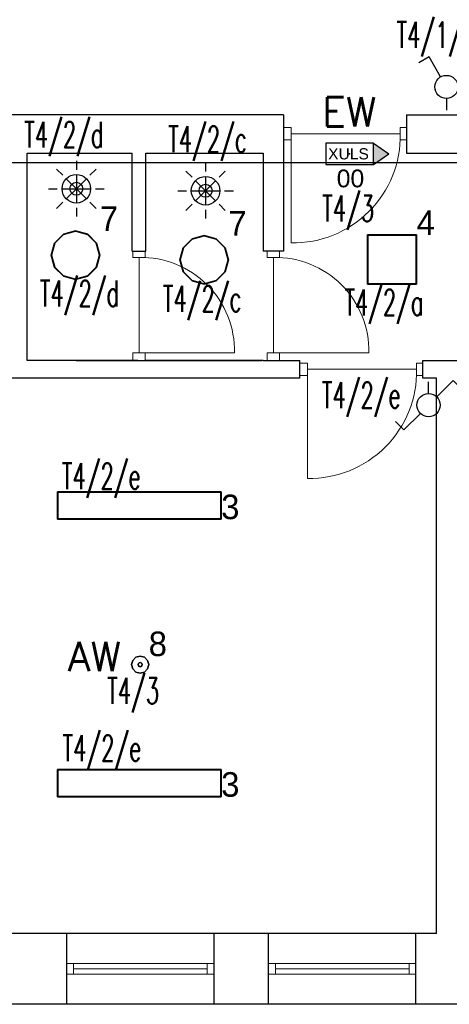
# Model space of a CAD drawing. Header units: millimetres. Extents: x 2260 to 32334, y -33324 to 11762.
# Tile 65 of 79: x 14912 to 15226, y 6196 to 6918. Entities that reach past the tile are written whole.
import ezdxf
from ezdxf.enums import TextEntityAlignment as Align

# ---------------------------------------------------------------- set-up
doc = ezdxf.new("R2010")
doc.units = ezdxf.units.MM
for name, color, linetype in [('_HYBRYD_EW_AT', 1, 'Continuous'), ('DLX_BLD0_LUM', 142, 'Continuous'), ('DLX_BLD0_LUMKEY_IDX', 142, 'Continuous'), ('DLX_BLD1_LUM', 142, 'Continuous'), ('DLX_BLD1_LUMKEY_IDX', 142, 'Continuous'), ('E_gniazda wtyczkowe i siła', 1, 'Continuous'), ('EL_OS_Adres_Opraw', 7, 'Continuous'), ('EL_OSPRZĘT OŚW.', 142, 'Continuous')]:
    doc.layers.add(name, color=color, linetype=linetype)
doc.layers.add('stolarka', color=3, linetype='Continuous', lineweight=9)
doc.layers.add('ściany nośne', color=1, linetype='Continuous', lineweight=25)
doc.styles.add('ADESK1', font='romans', dxfattribs={"oblique": 15})
doc.styles.add('KO', font='simplex.shx')
doc.styles.get("Standard").update_dxf_attribs({"font": 'arial.ttf'})
doc.styles.add('TableTextStyle', font='txt')

# ---------------------------------------------------------------- blocks, each defined once
blk = doc.blocks.new('lacznik schodowy')
at = {"layer": 'EL_OSPRZĘT OŚW.'}
for p, q in [((-350.3, 180.3), (-289.2, 241.4)), ((-230.1, 60.1), (-350.3, 180.3)), ((-85, 0), (0, 0)), ((-109.9, -60.1), (10.3, -180.3)), ((10.3, -180.3), (-50.8, -241.4))]:
    blk.add_line(p, q, dxfattribs=at)
blk.add_circle((-170, 0), 85, dxfattribs=at)
blk = doc.blocks.new('PIR czujka 360')
at = {"layer": 'DLX_BLD0_LUM', "lineweight": -3}
for p, q in [((321553.3, -700568.2), (321553.3, -700632.1)), ((321454.3, -700673.1), (321409, -700627.9)), ((321553.3, -700667.6), (321553.3, -700876.7)), ((321652.2, -700673.1), (321697.5, -700627.9)), ((321553.3, -700772.1), (321479.3, -700698.2)), ((321553.3, -700772.1), (321627.2, -700698.2)), ((321349.3, -700772.1), (321413.3, -700772.1)), ((321448.7, -700772.1), (321657.8, -700772.1)), ((321553.3, -700772.1), (321479.3, -700846.1)), ((321553.3, -700772.1), (321627.2, -700846.1)), ((321693.2, -700772.1), (321757.2, -700772.1)), ((321454.3, -700871.1), (321409, -700916.3)), ((321553.3, -700912.1), (321553.3, -700976.1)), ((321652.2, -700871.1), (321697.5, -700916.3))]:
    blk.add_line(p, q, dxfattribs=at)
for radius in [104.6, 47.7]:
    blk.add_circle((321553.3, -700772.1), radius, dxfattribs=at)
blk = doc.blocks.new('XULS_AT')
at = {"layer": '_HYBRYD_EW_AT'}
h = blk.add_hatch(color=256, dxfattribs=at)
h.dxf.hatch_style = 1
h.paths.add_polyline_path([(-174.5, -77.5), (-174.5, 77.5), (175.5, 77.5), (175.5, 77.5), (288.4, 0.1), (175.5, -77.5), (175.5, -77.5)])
h.paths.add_polyline_path([(175.5, 77.5), (175.5, 77.5), (-174.5, 77.5), (-174.5, -77.5), (175.5, -77.5)], flags=17)
blk.add_point((0.5, 0))
for p in [(175.5, 77.5), (175.5, -77.5)]:
    blk.add_line(p, (288.4, 0.1), dxfattribs=at)
blk.add_lwpolyline([(175.5, 77.5), (-174.5, 77.5), (-174.5, -77.5), (175.5, -77.5)], close=True, dxfattribs=at)
blk.add_text('XULS', height=81.9, dxfattribs=at).set_placement((-156.8, -41.2))

msp = doc.modelspace()

# ---------------------------------------------------------------- linework, layer by layer
at = {"layer": 'DLX_BLD0_LUM'}
for points in [[(14937.053, 6753.853, 0), (14943.568, 6760.368, 0)], [(14943.568, 6760.368, 0), (14937.053, 6753.853, 0)], [(14943.568, 6760.368, 0), (14937.053, 6753.853, 0)], [(14937.053, 6753.853, 0), (14943.568, 6760.368, 0)], [(14943.693, 6760.151, 0), (14937.27, 6753.728, 0)], [(14937.27, 6753.728, 0), (14943.693, 6760.151, 0)], [(14943.568, 6760.368, 0), (14952.468, 6762.753, 0)], [(14952.468, 6762.753, 0), (14943.568, 6760.368, 0)], [(14952.468, 6762.753, 0), (14943.568, 6760.368, 0)], [(14943.568, 6760.368, 0), (14952.468, 6762.753, 0)], [(14943.568, 6760.368, 0), (14943.568, 6760.368, 0)], [(14943.568, 6760.368, 0), (14943.568, 6760.368, 0)], [(14952.468, 6762.503, 0), (14943.693, 6760.151, 0)], [(14943.693, 6760.151, 0), (14952.468, 6762.503, 0)], [(14952.468, 6762.753, 0), (14952.468, 6762.753, 0)], [(14952.468, 6762.753, 0), (14961.368, 6760.368, 0)], [(14961.368, 6760.368, 0), (14952.468, 6762.753, 0)], [(14952.468, 6762.753, 0), (14952.468, 6762.753, 0)], [(14961.368, 6760.368, 0), (14952.468, 6762.753, 0)], [(14952.468, 6762.753, 0), (14961.368, 6760.368, 0)], [(14961.243, 6760.151, 0), (14952.468, 6762.503, 0)], [(14952.468, 6762.503, 0), (14961.243, 6760.151, 0)], [(14967.667, 6753.728, 0), (14961.243, 6760.151, 0)], [(14961.243, 6760.151, 0), (14967.667, 6753.728, 0)], [(14961.368, 6760.368, 0), (14961.368, 6760.368, 0)], [(14961.368, 6760.368, 0), (14967.884, 6753.853, 0)], [(14967.884, 6753.853, 0), (14961.368, 6760.368, 0)], [(14961.368, 6760.368, 0), (14961.368, 6760.368, 0)], [(14967.884, 6753.853, 0), (14961.368, 6760.368, 0)], [(14961.368, 6760.368, 0), (14967.884, 6753.853, 0)], [(15031.344, 6750.48, 0), (15037.859, 6756.996, 0)], [(15037.859, 6756.996, 0), (15031.344, 6750.48, 0)], [(15037.859, 6756.996, 0), (15031.344, 6750.48, 0)], [(15031.344, 6750.48, 0), (15037.859, 6756.996, 0)], [(15037.984, 6756.779, 0), (15031.561, 6750.355, 0)], [(15031.561, 6750.355, 0), (15037.984, 6756.779, 0)], [(15037.859, 6756.996, 0), (15046.759, 6759.38, 0)], [(15046.759, 6759.38, 0), (15037.859, 6756.996, 0)], [(15046.759, 6759.38, 0), (15037.859, 6756.996, 0)], [(15037.859, 6756.996, 0), (15046.759, 6759.38, 0)], [(15037.859, 6756.996, 0), (15037.859, 6756.996, 0)], [(15037.859, 6756.996, 0), (15037.859, 6756.996, 0)], [(15046.759, 6759.13, 0), (15037.984, 6756.779, 0)], [(15037.984, 6756.779, 0), (15046.759, 6759.13, 0)], [(15046.759, 6759.38, 0), (15046.759, 6759.38, 0)], [(15046.759, 6759.38, 0), (15055.659, 6756.996, 0)], [(15055.659, 6756.996, 0), (15046.759, 6759.38, 0)], [(15046.759, 6759.38, 0), (15046.759, 6759.38, 0)], [(15055.659, 6756.996, 0), (15046.759, 6759.38, 0)], [(15046.759, 6759.38, 0), (15055.659, 6756.996, 0)], [(15055.534, 6756.779, 0), (15046.759, 6759.13, 0)], [(15046.759, 6759.13, 0), (15055.534, 6756.779, 0)], [(15061.958, 6750.355, 0), (15055.534, 6756.779, 0)], [(15055.534, 6756.779, 0), (15061.958, 6750.355, 0)], [(15055.659, 6756.996, 0), (15055.659, 6756.996, 0)], [(15055.659, 6756.996, 0), (15062.175, 6750.48, 0)], [(15062.175, 6750.48, 0), (15055.659, 6756.996, 0)], [(15055.659, 6756.996, 0), (15055.659, 6756.996, 0)], [(15062.175, 6750.48, 0), (15055.659, 6756.996, 0)], [(15055.659, 6756.996, 0), (15062.175, 6750.48, 0)], [(15166.538, 6723.795, 0), (15166.538, 6759.795, 0)], [(15166.538, 6759.795, 0), (15166.538, 6759.795, 0)], [(15166.538, 6759.795, 0), (15166.538, 6723.795, 0)], [(15166.538, 6759.795, 0), (15202.538, 6759.795, 0)], [(15202.538, 6759.795, 0), (15166.538, 6759.795, 0)], [(15166.538, 6759.795, 0), (15166.538, 6759.795, 0)], [(15166.538, 6759.795, 0), (15166.538, 6723.795, 0)], [(15202.538, 6759.795, 0), (15166.538, 6759.795, 0)], [(15166.538, 6723.795, 0), (15166.538, 6759.795, 0)], [(15166.538, 6759.795, 0), (15202.538, 6759.795, 0)], [(15166.788, 6759.545, 0), (15166.788, 6724.045, 0)], [(15202.288, 6759.545, 0), (15166.788, 6759.545, 0)], [(15166.788, 6724.045, 0), (15166.788, 6759.545, 0)], [(15166.788, 6759.545, 0), (15202.288, 6759.545, 0)], [(15202.288, 6724.045, 0), (15202.288, 6759.545, 0)], [(15202.288, 6759.545, 0), (15202.288, 6724.045, 0)], [(15202.538, 6759.795, 0), (15202.538, 6723.795, 0)], [(15202.538, 6723.795, 0), (15202.538, 6759.795, 0)], [(15202.538, 6759.795, 0), (15202.538, 6759.795, 0)], [(15202.538, 6759.795, 0), (15202.538, 6759.795, 0)], [(15202.538, 6723.795, 0), (15202.538, 6759.795, 0)], [(15202.538, 6759.795, 0), (15202.538, 6723.795, 0)], [(14934.668, 6744.953, 0), (14937.053, 6753.853, 0)], [(14937.053, 6753.853, 0), (14934.668, 6744.953, 0)], [(14937.053, 6753.853, 0), (14934.668, 6744.953, 0)], [(14934.668, 6744.953, 0), (14937.053, 6753.853, 0)], [(14937.27, 6753.728, 0), (14934.918, 6744.953, 0)], [(14934.918, 6744.953, 0), (14937.27, 6753.728, 0)], [(14937.053, 6753.853, 0), (14937.053, 6753.853, 0)], [(14937.053, 6753.853, 0), (14937.053, 6753.853, 0)], [(14970.018, 6744.953, 0), (14967.667, 6753.728, 0)], [(14967.667, 6753.728, 0), (14970.018, 6744.953, 0)], [(14967.884, 6753.853, 0), (14967.884, 6753.853, 0)], [(14967.884, 6753.853, 0), (14970.268, 6744.953, 0)], [(14970.268, 6744.953, 0), (14967.884, 6753.853, 0)], [(14967.884, 6753.853, 0), (14967.884, 6753.853, 0)], [(14970.268, 6744.953, 0), (14967.884, 6753.853, 0)], [(14967.884, 6753.853, 0), (14970.268, 6744.953, 0)], [(15028.959, 6741.58, 0), (15031.344, 6750.48, 0)], [(15031.344, 6750.48, 0), (15028.959, 6741.58, 0)], [(15031.344, 6750.48, 0), (15028.959, 6741.58, 0)], [(15028.959, 6741.58, 0), (15031.344, 6750.48, 0)], [(15031.561, 6750.355, 0), (15029.209, 6741.58, 0)], [(15029.209, 6741.58, 0), (15031.561, 6750.355, 0)], [(15031.344, 6750.48, 0), (15031.344, 6750.48, 0)], [(15031.344, 6750.48, 0), (15031.344, 6750.48, 0)], [(15064.309, 6741.58, 0), (15061.958, 6750.355, 0)], [(15061.958, 6750.355, 0), (15064.309, 6741.58, 0)], [(15062.175, 6750.48, 0), (15062.175, 6750.48, 0)], [(15062.175, 6750.48, 0), (15064.559, 6741.58, 0)], [(15064.559, 6741.58, 0), (15062.175, 6750.48, 0)], [(15062.175, 6750.48, 0), (15062.175, 6750.48, 0)], [(15064.559, 6741.58, 0), (15062.175, 6750.48, 0)], [(15062.175, 6750.48, 0), (15064.559, 6741.58, 0)], [(14937.053, 6736.053, 0), (14934.668, 6744.953, 0)], [(14934.668, 6744.953, 0), (14934.668, 6744.953, 0)], [(14934.668, 6744.953, 0), (14937.053, 6736.053, 0)], [(14934.668, 6744.953, 0), (14934.668, 6744.953, 0)], [(14934.668, 6744.953, 0), (14937.053, 6736.053, 0)], [(14937.053, 6736.053, 0), (14934.668, 6744.953, 0)], [(14934.918, 6744.953, 0), (14937.27, 6736.178, 0)], [(14937.27, 6736.178, 0), (14934.918, 6744.953, 0)], [(14967.667, 6736.178, 0), (14970.018, 6744.953, 0)], [(14970.018, 6744.953, 0), (14967.667, 6736.178, 0)], [(14970.268, 6744.953, 0), (14967.884, 6736.053, 0)], [(14967.884, 6736.053, 0), (14970.268, 6744.953, 0)], [(14967.884, 6736.053, 0), (14970.268, 6744.953, 0)], [(14970.268, 6744.953, 0), (14967.884, 6736.053, 0)], [(14970.268, 6744.953, 0), (14970.268, 6744.953, 0)], [(14970.268, 6744.953, 0), (14970.268, 6744.953, 0)], [(15031.344, 6732.68, 0), (15028.959, 6741.58, 0)], [(15028.959, 6741.58, 0), (15028.959, 6741.58, 0)], [(15028.959, 6741.58, 0), (15031.344, 6732.68, 0)], [(15028.959, 6741.58, 0), (15028.959, 6741.58, 0)], [(15028.959, 6741.58, 0), (15031.344, 6732.68, 0)], [(15031.344, 6732.68, 0), (15028.959, 6741.58, 0)], [(15029.209, 6741.58, 0), (15031.561, 6732.805, 0)], [(15031.561, 6732.805, 0), (15029.209, 6741.58, 0)], [(15061.958, 6732.805, 0), (15064.309, 6741.58, 0)], [(15064.309, 6741.58, 0), (15061.958, 6732.805, 0)], [(15064.559, 6741.58, 0), (15062.175, 6732.68, 0)], [(15062.175, 6732.68, 0), (15064.559, 6741.58, 0)], [(15062.175, 6732.68, 0), (15064.559, 6741.58, 0)], [(15064.559, 6741.58, 0), (15062.175, 6732.68, 0)], [(15064.559, 6741.58, 0), (15064.559, 6741.58, 0)], [(15064.559, 6741.58, 0), (15064.559, 6741.58, 0)], [(14943.568, 6729.537, 0), (14937.053, 6736.053, 0)], [(14937.053, 6736.053, 0), (14937.053, 6736.053, 0)], [(14937.053, 6736.053, 0), (14943.568, 6729.537, 0)], [(14937.053, 6736.053, 0), (14937.053, 6736.053, 0)], [(14937.053, 6736.053, 0), (14943.568, 6729.537, 0)], [(14943.568, 6729.537, 0), (14937.053, 6736.053, 0)], [(14937.27, 6736.178, 0), (14943.693, 6729.754, 0)], [(14943.693, 6729.754, 0), (14937.27, 6736.178, 0)], [(14961.243, 6729.754, 0), (14967.667, 6736.178, 0)], [(14967.667, 6736.178, 0), (14961.243, 6729.754, 0)], [(14967.884, 6736.053, 0), (14961.368, 6729.537, 0)], [(14961.368, 6729.537, 0), (14967.884, 6736.053, 0)], [(14961.368, 6729.537, 0), (14967.884, 6736.053, 0)], [(14967.884, 6736.053, 0), (14961.368, 6729.537, 0)], [(14967.884, 6736.053, 0), (14967.884, 6736.053, 0)], [(14967.884, 6736.053, 0), (14967.884, 6736.053, 0)], [(14952.468, 6727.153, 0), (14943.568, 6729.537, 0)], [(14943.568, 6729.537, 0), (14943.568, 6729.537, 0)], [(14943.568, 6729.537, 0), (14952.468, 6727.153, 0)], [(14943.568, 6729.537, 0), (14943.568, 6729.537, 0)], [(14943.568, 6729.537, 0), (14952.468, 6727.153, 0)], [(14952.468, 6727.153, 0), (14943.568, 6729.537, 0)], [(14943.693, 6729.754, 0), (14952.468, 6727.403, 0)], [(14952.468, 6727.403, 0), (14943.693, 6729.754, 0)], [(14952.468, 6727.403, 0), (14961.243, 6729.754, 0)], [(14961.243, 6729.754, 0), (14952.468, 6727.403, 0)], [(14961.368, 6729.537, 0), (14952.468, 6727.153, 0)], [(14952.468, 6727.153, 0), (14961.368, 6729.537, 0)], [(14952.468, 6727.153, 0), (14961.368, 6729.537, 0)], [(14961.368, 6729.537, 0), (14952.468, 6727.153, 0)], [(14952.468, 6727.153, 0), (14952.468, 6727.153, 0)], [(14952.468, 6727.153, 0), (14952.468, 6727.153, 0)], [(14961.368, 6729.537, 0), (14961.368, 6729.537, 0)], [(14961.368, 6729.537, 0), (14961.368, 6729.537, 0)], [(15037.859, 6726.165, 0), (15031.344, 6732.68, 0)], [(15031.344, 6732.68, 0), (15031.344, 6732.68, 0)], [(15031.344, 6732.68, 0), (15037.859, 6726.165, 0)], [(15031.344, 6732.68, 0), (15031.344, 6732.68, 0)], [(15031.344, 6732.68, 0), (15037.859, 6726.165, 0)], [(15037.859, 6726.165, 0), (15031.344, 6732.68, 0)], [(15031.561, 6732.805, 0), (15037.984, 6726.382, 0)], [(15037.984, 6726.382, 0), (15031.561, 6732.805, 0)], [(15055.534, 6726.382, 0), (15061.958, 6732.805, 0)], [(15061.958, 6732.805, 0), (15055.534, 6726.382, 0)], [(15062.175, 6732.68, 0), (15055.659, 6726.165, 0)], [(15055.659, 6726.165, 0), (15062.175, 6732.68, 0)], [(15055.659, 6726.165, 0), (15062.175, 6732.68, 0)], [(15062.175, 6732.68, 0), (15055.659, 6726.165, 0)], [(15062.175, 6732.68, 0), (15062.175, 6732.68, 0)], [(15062.175, 6732.68, 0), (15062.175, 6732.68, 0)], [(15046.759, 6723.78, 0), (15037.859, 6726.165, 0)], [(15037.859, 6726.165, 0), (15037.859, 6726.165, 0)], [(15037.859, 6726.165, 0), (15046.759, 6723.78, 0)], [(15037.859, 6726.165, 0), (15037.859, 6726.165, 0)], [(15037.859, 6726.165, 0), (15046.759, 6723.78, 0)], [(15046.759, 6723.78, 0), (15037.859, 6726.165, 0)], [(15037.984, 6726.382, 0), (15046.759, 6724.03, 0)], [(15046.759, 6724.03, 0), (15037.984, 6726.382, 0)], [(15046.759, 6724.03, 0), (15055.534, 6726.382, 0)], [(15055.534, 6726.382, 0), (15046.759, 6724.03, 0)], [(15055.659, 6726.165, 0), (15046.759, 6723.78, 0)], [(15046.759, 6723.78, 0), (15055.659, 6726.165, 0)], [(15046.759, 6723.78, 0), (15055.659, 6726.165, 0)], [(15055.659, 6726.165, 0), (15046.759, 6723.78, 0)], [(15046.759, 6723.78, 0), (15046.759, 6723.78, 0)], [(15046.759, 6723.78, 0), (15046.759, 6723.78, 0)], [(15055.659, 6726.165, 0), (15055.659, 6726.165, 0)], [(15055.659, 6726.165, 0), (15055.659, 6726.165, 0)], [(15202.538, 6723.795, 0), (15166.538, 6723.795, 0)], [(15166.538, 6723.795, 0), (15166.538, 6723.795, 0)], [(15166.538, 6723.795, 0), (15202.538, 6723.795, 0)], [(15166.538, 6723.795, 0), (15166.538, 6723.795, 0)], [(15166.538, 6723.795, 0), (15202.538, 6723.795, 0)], [(15202.538, 6723.795, 0), (15166.538, 6723.795, 0)], [(15166.788, 6724.045, 0), (15202.288, 6724.045, 0)], [(15202.288, 6724.045, 0), (15166.788, 6724.045, 0)], [(15202.538, 6723.795, 0), (15202.538, 6723.795, 0)], [(15202.538, 6723.795, 0), (15202.538, 6723.795, 0)]]:
    msp.add_polyline3d(points, dxfattribs=at)
at = {"layer": 'DLX_BLD1_LUM'}
for points in [[(14939.246, 6571.464, 0), (15059.246, 6571.464, 0)], [(15059.246, 6571.464, 0), (14939.246, 6571.464, 0)], [(14939.246, 6571.464, 0), (14939.246, 6571.464, 0)], [(14939.246, 6551.464, 0), (14939.246, 6571.464, 0)], [(14939.246, 6571.464, 0), (14939.246, 6571.464, 0)], [(14939.246, 6571.464, 0), (14939.246, 6551.464, 0)], [(15059.246, 6571.464, 0), (14939.246, 6571.464, 0)], [(14939.246, 6571.464, 0), (14939.246, 6551.464, 0)], [(14939.246, 6571.464, 0), (15059.246, 6571.464, 0)], [(14939.246, 6551.464, 0), (14939.246, 6571.464, 0)], [(15058.996, 6571.214, 0), (14939.496, 6571.214, 0)], [(14939.496, 6571.214, 0), (14939.496, 6551.714, 0)], [(14939.496, 6551.714, 0), (14939.496, 6571.214, 0)], [(14939.496, 6571.214, 0), (15058.996, 6571.214, 0)], [(15058.996, 6551.714, 0), (15058.996, 6571.214, 0)], [(15058.996, 6571.214, 0), (15058.996, 6551.714, 0)], [(15059.246, 6571.464, 0), (15059.246, 6571.464, 0)], [(15059.246, 6571.464, 0), (15059.246, 6551.464, 0)], [(15059.246, 6551.464, 0), (15059.246, 6571.464, 0)], [(15059.246, 6571.464, 0), (15059.246, 6571.464, 0)], [(15059.246, 6551.464, 0), (15059.246, 6571.464, 0)], [(15059.246, 6571.464, 0), (15059.246, 6551.464, 0)], [(15059.246, 6551.464, 0), (14939.246, 6551.464, 0)], [(14939.246, 6551.464, 0), (14939.246, 6551.464, 0)], [(14939.246, 6551.464, 0), (15059.246, 6551.464, 0)], [(14939.246, 6551.464, 0), (14939.246, 6551.464, 0)], [(14939.246, 6551.464, 0), (15059.246, 6551.464, 0)], [(15059.246, 6551.464, 0), (14939.246, 6551.464, 0)], [(14939.496, 6551.714, 0), (15058.996, 6551.714, 0)], [(15058.996, 6551.714, 0), (14939.496, 6551.714, 0)], [(15059.246, 6551.464, 0), (15059.246, 6551.464, 0)], [(15059.246, 6551.464, 0), (15059.246, 6551.464, 0)], [(14993.597, 6444.833, 0), (14994.435, 6447.958, 0)], [(14994.435, 6447.958, 0), (14993.597, 6444.833, 0)], [(14994.435, 6447.958, 0), (14993.597, 6444.833, 0)], [(14993.597, 6444.833, 0), (14994.435, 6447.958, 0)], [(14994.435, 6447.958, 0), (14996.722, 6450.246, 0)], [(14996.722, 6450.246, 0), (14994.435, 6447.958, 0)], [(14996.722, 6450.246, 0), (14994.435, 6447.958, 0)], [(14994.435, 6447.958, 0), (14996.722, 6450.246, 0)], [(14994.435, 6447.958, 0), (14994.435, 6447.958, 0)], [(14994.435, 6447.958, 0), (14994.435, 6447.958, 0)], [(14996.722, 6450.246, 0), (14999.847, 6451.083, 0)], [(14999.847, 6451.083, 0), (14996.722, 6450.246, 0)], [(14999.847, 6451.083, 0), (14996.722, 6450.246, 0)], [(14996.722, 6450.246, 0), (14999.847, 6451.083, 0)], [(14996.722, 6450.246, 0), (14996.722, 6450.246, 0)], [(14996.722, 6450.246, 0), (14996.722, 6450.246, 0)], [(14998.548, 6445.583, 0), (14998.347, 6444.833, 0)], [(14998.347, 6444.833, 0), (14998.548, 6445.583, 0)], [(14999.097, 6446.132, 0), (14998.548, 6445.583, 0)], [(14998.548, 6445.583, 0), (14999.097, 6446.132, 0)], [(14999.847, 6446.333, 0), (14999.097, 6446.132, 0)], [(14999.097, 6446.132, 0), (14999.847, 6446.333, 0)], [(14999.847, 6451.083, 0), (14999.847, 6451.083, 0)], [(14999.847, 6451.083, 0), (15002.972, 6450.246, 0)], [(15002.972, 6450.246, 0), (14999.847, 6451.083, 0)], [(14999.847, 6451.083, 0), (14999.847, 6451.083, 0)], [(15002.972, 6450.246, 0), (14999.847, 6451.083, 0)], [(14999.847, 6451.083, 0), (15002.972, 6450.246, 0)], [(15000.597, 6446.132, 0), (14999.847, 6446.333, 0)], [(14999.847, 6446.333, 0), (15000.597, 6446.132, 0)], [(15001.147, 6445.583, 0), (15000.597, 6446.132, 0)], [(15000.597, 6446.132, 0), (15001.147, 6445.583, 0)], [(15001.347, 6444.833, 0), (15001.147, 6445.583, 0)], [(15001.147, 6445.583, 0), (15001.347, 6444.833, 0)], [(15002.972, 6450.246, 0), (15002.972, 6450.246, 0)], [(15002.972, 6450.246, 0), (15005.26, 6447.958, 0)], [(15005.26, 6447.958, 0), (15002.972, 6450.246, 0)], [(15002.972, 6450.246, 0), (15002.972, 6450.246, 0)], [(15005.26, 6447.958, 0), (15002.972, 6450.246, 0)], [(15002.972, 6450.246, 0), (15005.26, 6447.958, 0)], [(15005.26, 6447.958, 0), (15005.26, 6447.958, 0)], [(15005.26, 6447.958, 0), (15006.097, 6444.833, 0)], [(15006.097, 6444.833, 0), (15005.26, 6447.958, 0)], [(15005.26, 6447.958, 0), (15005.26, 6447.958, 0)], [(15006.097, 6444.833, 0), (15005.26, 6447.958, 0)], [(15005.26, 6447.958, 0), (15006.097, 6444.833, 0)], [(14994.435, 6441.708, 0), (14993.597, 6444.833, 0)], [(14993.597, 6444.833, 0), (14993.597, 6444.833, 0)], [(14993.597, 6444.833, 0), (14994.435, 6441.708, 0)], [(14993.597, 6444.833, 0), (14993.597, 6444.833, 0)], [(14993.597, 6444.833, 0), (14994.435, 6441.708, 0)], [(14994.435, 6441.708, 0), (14993.597, 6444.833, 0)], [(14996.722, 6439.421, 0), (14994.435, 6441.708, 0)], [(14994.435, 6441.708, 0), (14994.435, 6441.708, 0)], [(14994.435, 6441.708, 0), (14996.722, 6439.421, 0)], [(14994.435, 6441.708, 0), (14994.435, 6441.708, 0)], [(14994.435, 6441.708, 0), (14996.722, 6439.421, 0)], [(14996.722, 6439.421, 0), (14994.435, 6441.708, 0)], [(14999.847, 6438.583, 0), (14996.722, 6439.421, 0)], [(14996.722, 6439.421, 0), (14996.722, 6439.421, 0)], [(14996.722, 6439.421, 0), (14999.847, 6438.583, 0)], [(14996.722, 6439.421, 0), (14996.722, 6439.421, 0)], [(14996.722, 6439.421, 0), (14999.847, 6438.583, 0)], [(14999.847, 6438.583, 0), (14996.722, 6439.421, 0)], [(14998.347, 6444.833, 0), (14998.548, 6444.083, 0)], [(14998.548, 6444.083, 0), (14998.347, 6444.833, 0)], [(14998.548, 6444.083, 0), (14999.097, 6443.534, 0)], [(14999.097, 6443.534, 0), (14998.548, 6444.083, 0)], [(14999.097, 6443.534, 0), (14999.847, 6443.333, 0)], [(14999.847, 6443.333, 0), (14999.097, 6443.534, 0)], [(14999.847, 6443.333, 0), (15000.597, 6443.534, 0)], [(15000.597, 6443.534, 0), (14999.847, 6443.333, 0)], [(15002.972, 6439.421, 0), (14999.847, 6438.583, 0)], [(14999.847, 6438.583, 0), (15002.972, 6439.421, 0)], [(14999.847, 6438.583, 0), (15002.972, 6439.421, 0)], [(15002.972, 6439.421, 0), (14999.847, 6438.583, 0)], [(14999.847, 6438.583, 0), (14999.847, 6438.583, 0)], [(14999.847, 6438.583, 0), (14999.847, 6438.583, 0)], [(15000.597, 6443.534, 0), (15001.147, 6444.083, 0)], [(15001.147, 6444.083, 0), (15000.597, 6443.534, 0)], [(15001.147, 6444.083, 0), (15001.347, 6444.833, 0)], [(15001.347, 6444.833, 0), (15001.147, 6444.083, 0)], [(15005.26, 6441.708, 0), (15002.972, 6439.421, 0)], [(15002.972, 6439.421, 0), (15005.26, 6441.708, 0)], [(15002.972, 6439.421, 0), (15005.26, 6441.708, 0)], [(15005.26, 6441.708, 0), (15002.972, 6439.421, 0)], [(15002.972, 6439.421, 0), (15002.972, 6439.421, 0)], [(15002.972, 6439.421, 0), (15002.972, 6439.421, 0)], [(15006.097, 6444.833, 0), (15005.26, 6441.708, 0)], [(15005.26, 6441.708, 0), (15006.097, 6444.833, 0)], [(15005.26, 6441.708, 0), (15006.097, 6444.833, 0)], [(15006.097, 6444.833, 0), (15005.26, 6441.708, 0)], [(15005.26, 6441.708, 0), (15005.26, 6441.708, 0)], [(15005.26, 6441.708, 0), (15005.26, 6441.708, 0)], [(15006.097, 6444.833, 0), (15006.097, 6444.833, 0)], [(15006.097, 6444.833, 0), (15006.097, 6444.833, 0)], [(14939.246, 6368.006, 0), (15059.246, 6368.006, 0)], [(15059.246, 6368.006, 0), (14939.246, 6368.006, 0)], [(14939.246, 6368.006, 0), (14939.246, 6368.006, 0)], [(14939.246, 6348.006, 0), (14939.246, 6368.006, 0)], [(14939.246, 6368.006, 0), (14939.246, 6368.006, 0)], [(14939.246, 6368.006, 0), (14939.246, 6348.006, 0)], [(15059.246, 6368.006, 0), (14939.246, 6368.006, 0)], [(14939.246, 6368.006, 0), (14939.246, 6348.006, 0)], [(14939.246, 6368.006, 0), (15059.246, 6368.006, 0)], [(14939.246, 6348.006, 0), (14939.246, 6368.006, 0)], [(15058.996, 6367.756, 0), (14939.496, 6367.756, 0)], [(14939.496, 6367.756, 0), (14939.496, 6348.256, 0)], [(14939.496, 6348.256, 0), (14939.496, 6367.756, 0)], [(14939.496, 6367.756, 0), (15058.996, 6367.756, 0)], [(15058.996, 6348.256, 0), (15058.996, 6367.756, 0)], [(15058.996, 6367.756, 0), (15058.996, 6348.256, 0)], [(15059.246, 6368.006, 0), (15059.246, 6368.006, 0)], [(15059.246, 6368.006, 0), (15059.246, 6348.006, 0)], [(15059.246, 6348.006, 0), (15059.246, 6368.006, 0)], [(15059.246, 6368.006, 0), (15059.246, 6368.006, 0)], [(15059.246, 6348.006, 0), (15059.246, 6368.006, 0)], [(15059.246, 6368.006, 0), (15059.246, 6348.006, 0)], [(15059.246, 6348.006, 0), (14939.246, 6348.006, 0)], [(14939.246, 6348.006, 0), (14939.246, 6348.006, 0)], [(14939.246, 6348.006, 0), (15059.246, 6348.006, 0)], [(14939.246, 6348.006, 0), (14939.246, 6348.006, 0)], [(14939.246, 6348.006, 0), (15059.246, 6348.006, 0)], [(15059.246, 6348.006, 0), (14939.246, 6348.006, 0)], [(14939.496, 6348.256, 0), (15058.996, 6348.256, 0)], [(15058.996, 6348.256, 0), (14939.496, 6348.256, 0)], [(15059.246, 6348.006, 0), (15059.246, 6348.006, 0)], [(15059.246, 6348.006, 0), (15059.246, 6348.006, 0)]]:
    msp.add_polyline3d(points, dxfattribs=at)
at = {"layer": 'E_gniazda wtyczkowe i siła'}
msp.add_line((13559.256, 6812.838), (15475.894, 6812.838), dxfattribs=at)
at = {"layer": 'EL_OSPRZĘT OŚW.'}
for p, q in [((15211.614, 6890.4), (15204.13, 6886.079)), ((15220.114, 6875.677), (15211.614, 6890.4)), ((15224.364, 6859.816), (15224.364, 6851.316))]:
    msp.add_line(p, q, dxfattribs=at)
msp.add_circle((15224.364, 6868.316), 8.5, dxfattribs=at)
at = {"layer": 'stolarka', "color": 0}
for p, q in [((15110.526, 6838.509), (15105.026, 6838.509)), ((15110.526, 6829.509), (15110.526, 6838.509)), ((15190.526, 6838.509), (15195.026, 6838.509)), ((15190.526, 6829.509), (15190.526, 6838.509)), ((15110.526, 6829.509), (15105.026, 6829.509)), ((15110.526, 6834.009), (15190.526, 6834.009)), ((15110.526, 6834.009), (15110.526, 6754.009)), ((15190.526, 6829.509), (15195.026, 6829.509)), ((14994.526, 6743.342), (14994.526, 6747.842)), ((15003.526, 6743.342), (14994.526, 6743.342)), ((14999.026, 6673.342), (14999.026, 6743.342)), ((15003.526, 6743.342), (15003.526, 6747.842)), ((15093.026, 6743.342), (15093.026, 6747.842)), ((15102.026, 6743.342), (15093.026, 6743.342)), ((15097.526, 6673.342), (15097.526, 6743.342)), ((15102.026, 6743.342), (15102.026, 6747.842)), ((14994.526, 6673.342), (14994.526, 6667.842)), ((15003.526, 6673.342), (14994.526, 6673.342)), ((14999.026, 6673.342), (15069.026, 6673.342)), ((15003.526, 6673.342), (15003.526, 6667.842)), ((15093.026, 6673.342), (15093.026, 6667.842)), ((15102.026, 6673.342), (15093.026, 6673.342)), ((15097.526, 6673.342), (15167.526, 6673.342)), ((15102.026, 6673.342), (15102.026, 6667.842)), ((15122.523, 6665.851), (15117.023, 6665.851)), ((15122.523, 6656.851), (15122.523, 6665.851)), ((15202.523, 6665.851), (15207.023, 6665.851)), ((15202.523, 6656.851), (15202.523, 6665.851)), ((15122.523, 6656.851), (15117.023, 6656.851)), ((15122.523, 6661.351), (15202.523, 6661.351)), ((15122.523, 6661.351), (15122.523, 6581.351)), ((15202.523, 6656.851), (15207.023, 6656.851)), ((14946.026, 6225.842), (14951.026, 6225.842)), ((14951.026, 6225.842), (14951.026, 6217.842)), ((14951.026, 6225.842), (15049.026, 6225.842)), ((14951.026, 6221.842), (15049.026, 6221.842)), ((15054.026, 6225.842), (15049.026, 6225.842)), ((15049.026, 6225.842), (15049.026, 6217.842)), ((15094.026, 6225.842), (15099.026, 6225.842)), ((15099.026, 6225.842), (15099.026, 6217.842)), ((15099.026, 6225.842), (15197.026, 6225.842)), ((15099.026, 6221.842), (15197.026, 6221.842)), ((15202.026, 6225.842), (15197.026, 6225.842)), ((15197.026, 6225.842), (15197.026, 6217.842)), ((14951.026, 6217.842), (14946.026, 6217.842)), ((14951.026, 6217.842), (15049.026, 6217.842)), ((15049.026, 6217.842), (15054.026, 6217.842)), ((15099.026, 6217.842), (15094.026, 6217.842)), ((15099.026, 6217.842), (15197.026, 6217.842)), ((15197.026, 6217.842), (15202.026, 6217.842))]:
    msp.add_line(p, q, dxfattribs=at)
for points in [[(15110.526, 6754.009, 0.4257353), (15190.526, 6834.009)], [(15069.026, 6673.342, 0.4254803), (14999.026, 6743.342)], [(15167.526, 6673.342, 0.4254803), (15097.526, 6743.342)], [(15122.523, 6581.351, 0.4257353), (15202.523, 6661.351)]]:
    msp.add_lwpolyline(points, format="xyb", dxfattribs=at)
at = {"layer": 'ściany nośne', "color": 0}
for p, q in [((15043.026, 6847.842), (14751.026, 6847.841)), ((15105.026, 6847.842), (15043.026, 6847.842)), ((15105.026, 6847.842), (15105.026, 6819.842)), ((15195.026, 6847.842), (15195.026, 6819.842)), ((15195.026, 6847.842), (15260.026, 6847.842)), ((14917.026, 6667.842), (14917.026, 6819.842)), ((14917.026, 6819.842), (14994.026, 6819.842)), ((14994.026, 6747.842), (14994.026, 6819.842)), ((15004.026, 6747.842), (15004.026, 6819.842)), ((15004.026, 6819.842), (15090.026, 6819.842)), ((15090.026, 6819.842), (15090.026, 6747.842)), ((15105.026, 6819.842), (15105.026, 6747.842)), ((15195.026, 6819.842), (15260.026, 6819.842)), ((14994.026, 6747.842), (15004.026, 6747.842)), ((15105.026, 6747.842), (15090.026, 6747.842)), ((14921.026, 6667.842), (14917.026, 6667.842)), ((14998.026, 6667.842), (14921.026, 6667.842)), ((14953.026, 6667.842), (15089.026, 6667.842)), ((14994.026, 6667.842), (15004.026, 6667.842)), ((15090.026, 6667.842), (15004.026, 6667.842)), ((15090.026, 6667.842), (15117.023, 6667.842)), ((15117.023, 6654.842), (15117.023, 6667.842)), ((15207.021, 6667.859), (15358.027, 6667.999)), ((15207.026, 6654.842), (15207.021, 6667.859)), ((15117.023, 6654.842), (14781.026, 6654.842)), ((15217.026, 6654.842), (15207.026, 6654.842)), ((15217.026, 6247.842), (15217.026, 6654.842)), ((15217.026, 6247.842), (14781.026, 6247.842)), ((14946.026, 6195.842), (14946.026, 6247.842)), ((15054.026, 6195.842), (15054.026, 6247.842)), ((15094.026, 6195.842), (15094.026, 6247.842)), ((15202.026, 6195.842), (15202.026, 6247.842)), ((16153.026, 6195.842), (14161.029, 6195.842))]:
    msp.add_line(p, q, dxfattribs=at)

# ---------------------------------------------------------------- block references
at = {"layer": '_HYBRYD_EW_AT', "xscale": 0.1, "yscale": 0.1, "zscale": 0.1}
msp.add_blockref('XULS_AT', (15153.326, 6819.327), dxfattribs=at)
at = {"layer": 'DLX_BLD0_LUM', "lineweight": -3, "xscale": 0.1, "yscale": 0.1, "zscale": 0.1}
for p in [(-17202.278, 76870.866), (-17107.529, 76869.423)]:
    msp.add_blockref('PIR czujka 360', p, dxfattribs=at)
at = {"layer": 'EL_OSPRZĘT OŚW.', "xscale": 0.1, "yscale": 0.1, "zscale": 0.1, "rotation": 89.99999999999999}
msp.add_blockref('lacznik schodowy', (15211.283, 6652.055, 1122), dxfattribs=at)

# ---------------------------------------------------------------- texts
at = {"layer": '_HYBRYD_EW_AT'}
msp.add_text('00', height=13, dxfattribs=at).set_placement((15143.919, 6794.741))
at = {"layer": 'DLX_BLD0_LUMKEY_IDX', "style": 'TableTextStyle'}
for s, p in [('7', (14970.268, 6762.753)), ('4', (15202.538, 6759.795)), ('7', (15064.559, 6759.38))]:
    msp.add_text(s, height=18, dxfattribs=at).set_placement(p)
at = {"layer": 'DLX_BLD1_LUM', "color": 240, "style": 'KO'}
for s, p in [('EW', (15133.255, 6839.206)), ('AW', (14946.817, 6439.965))]:
    msp.add_text(s, height=21.6, dxfattribs=at).set_placement(p)
at = {"layer": 'DLX_BLD1_LUMKEY_IDX', "style": 'TableTextStyle'}
for s, p in [('3', (15059.246, 6551.464)), ('8', (15006.097, 6451.083)), ('3', (15059.246, 6348.006))]:
    msp.add_text(s, height=18, dxfattribs=at).set_placement(p)
at = {"layer": 'EL_OS_Adres_Opraw', "style": 'ADESK1', "width": 0.6}
for s, p in [('T4/1/c,d', (15223.761, 6915.981)), ('T4/2/d', (14943.896, 6842.808, 1.103)), ('T4/2/c', (15049.226, 6839.442, 1.103)), ('T4/3', (15152.305, 6788.793, 1.103)), ('T4/2/d', (14955.439, 6726.416, 1.103)), ('T4/2/c', (15045.378, 6722.568, 1.103)), ('T4/2/a', (15178.604, 6719.875, 1.103)), ('T4/2/e', (15161.934, 6651.836, 1.103)), ('T4/2/e', (14971.337, 6592.435, 1.103)), ('T4/3', (14994.718, 6435.184, 1.103)), ('T4/2/e', (14971.637, 6393.102, 1.103))]:
    msp.add_text(s, height=19, rotation=359.999997, dxfattribs=at).set_placement(p, align=Align.TOP_CENTER)

doc.saveas('drawing.dxf')
